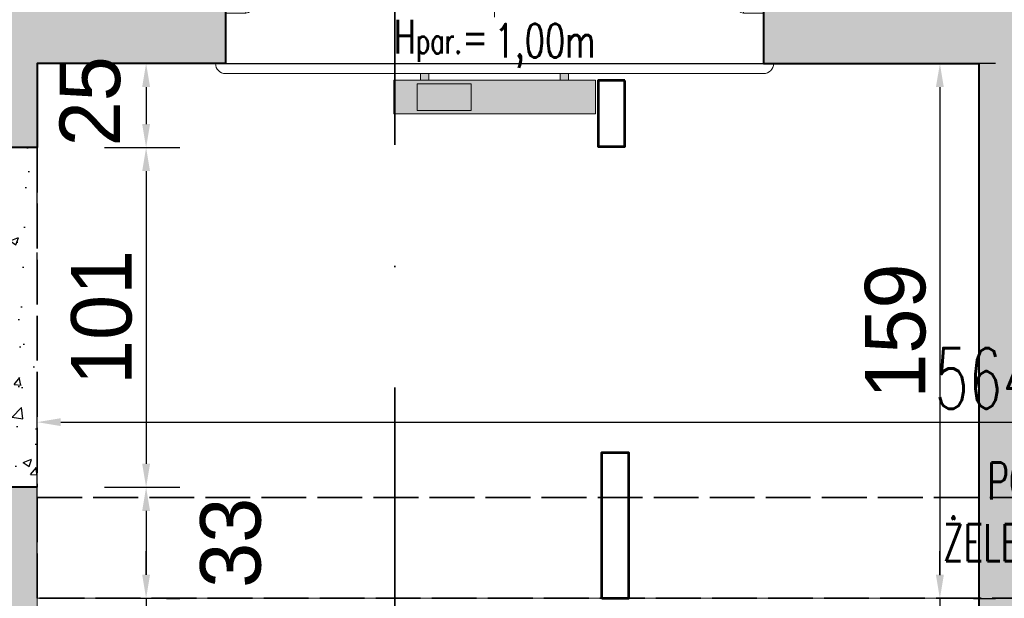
# Model space of a CAD drawing. Header units: millimetres. Extents: x 49320 to 60117, y -4209 to 20568.
# Tile 71 of 252: x 52194 to 52487, y -1814 to -1642. Entities that reach past the tile are written whole.
import ezdxf
from ezdxf.enums import TextEntityAlignment as Align

# ---------------------------------------------------------------- set-up
doc = ezdxf.new("R2010")
doc.units = ezdxf.units.MM
for name, pattern in [('ACAD_ISO02W100', [15, 12, -3]), ('CONTINOUS', [0]), ('DASHED', [19.05, 12.7, -6.35]), ('Kropki i Kreski', [72, 36, -18, 0, -18])]:
    doc.linetypes.add(name, pattern=pattern)
doc.layers.add('_AA powierzchnia', color=3, linetype='Continuous', lineweight=25, plot=False)
doc.layers.add('_HD-POMOC_1', color=251, linetype='Continuous', lineweight=0, plot=False)
for name, color, linetype, lineweight in [('_AA przekroje', 7, 'Continuous', 40), ('_HD-OKNA', 251, 'Continuous', 0), ('_HD-OPISY', 251, 'Continuous', 0), ('_HD-SAN_CO', 251, 'Continuous', 30), ('_HD-SZKŁO_WIDOK', 251, 'Continuous', 18), ('_HD-TWORZYWA_SZTUCZNE_WIDOK', 251, 'Continuous', 18), ('_mt_opisy konstrukcyjne', 7, 'Continuous', 25)]:
    doc.layers.add(name, color=color, linetype=linetype, lineweight=lineweight)
for name, color, linetype, lineweight, true_color in [('_AA rozbiórki', 7, 'DASHED', 25, 0xc73200), ('_AA ściany proj.', 7, 'CONTINOUS', 53, 0x0037db), ('_HD-KRESKOWANIE_PEŁNE', 7, 'Continuous', 0, 0xbfbfbf), ('_HD-PRZEKRÓJ_BUDOWLANA', 7, 'Continuous', 40, 0x616161), ('_mt_naproża i podciągi', 7, 'ACAD_ISO02W100', 35, 0xdf3081)]:
    doc.layers.add(name, color=color, linetype=linetype, lineweight=lineweight, true_color=true_color)
doc.layers.add('_mt_wymiary konstr', color=3, linetype='Continuous')
doc.styles.add('100', font='romans.shx', dxfattribs={"width": 0.65, "height": 18})
doc.styles.add('50', font='romans.shx', dxfattribs={"width": 0.65, "height": 11})
doc.styles.add('_HD_Romans', font='romans.shx', dxfattribs={"width": 0.7, "height": 18})
doc.dimstyles.new('k100', dxfattribs={"dimtxt": 18, "dimasz": 7, "dimexe": 10, "dimexo": 20, "dimgap": 4, "dimtad": 1, "dimdec": 1, "dimrnd": 0.5, "dimzin": 9, "dimdsep": 46, "dimtxsty": 'Standard', "dimcen": 12.534, "dimclrd": 256, "dimclre": 256, "dimclrt": 7, "dimadec": 0, "dimazin": 0, "dimtfac": 1, "dimtdec": 1, "dimtmove": 2, "dimatfit": 3, "dimfxl": 30, "dimfxlon": 1, "dimtolj": 1, "dimtzin": 0, "dimarcsym": 0})

# ---------------------------------------------------------------- blocks, each defined once
blk = doc.blocks.new('*U10')
at = {"layer": '_HD-OPISY'}
for p, q in [((80, -13), (80, 13.24)), ((80, -57), (80, -13))]:
    blk.add_line(p, q, dxfattribs=at)
at = {"layer": '_HD-SZKŁO_WIDOK'}
for p, q in [((154, 10), (6, 10)), ((154, 8.5), (6, 8.5)), ((154, 3.5), (6, 3.5)), ((154, 2), (6, 2))]:
    blk.add_line(p, q, dxfattribs=at)
at = {"layer": '_HD-TWORZYWA_SZTUCZNE_WIDOK'}
for p, q in [((0, 30), (80, 30)), ((80, 30), (160, 30)), ((0, 12), (6, 12)), ((6, 12), (6, 0)), ((160, 12), (154, 12)), ((154, 12), (154, 0)), ((7.5, 8.5), (7.5, 3.5)), ((152.5, 8.5), (152.5, 3.5)), ((0, 0), (6, 0)), ((160, 0), (154, 0)), ((0, -31), (80, -31)), ((160, -31), (80, -31))]:
    blk.add_line(p, q, dxfattribs=at)
for centre, radius, start, end in [((0, 27), 3, 90, 180), ((160, 27), 3, 0, 90), ((6, 10), 2, 0, 90), ((154, 10), 2, 90, 180), ((6, 2), 2, 270, 0), ((154, 2), 2, 180, 270), ((0, -28), 3, 180, 270), ((160, -28), 3, 270, 0)]:
    blk.add_arc(centre, radius, start, end, dxfattribs=at)
at = {"layer": '_HD-OPISY', "insert": (110, 20.24), "char_height": 10, "width": 33.4799, "attachment_point": 4, "rotation": 180, "style": '_HD_Romans'}
blk.add_mtext('\\pxql;H{\\H0.75x;par.}=', dxfattribs=at)
at = {"layer": '_HD-OPISY', "style": '_HD_Romans', "width": 0.7}
blk.add_attdef('PARAPET', text='', height=10, rotation=180, dxfattribs=at).set_placement((80, 20.24), align=Align.MIDDLE_LEFT)
blk.add_attdef('SZEROKOŚĆ', text='', height=10, rotation=270, dxfattribs=at).set_placement((80, -44.5), align=Align.BOTTOM_CENTER)
blk.add_attdef('WYSOKOŚĆ', text='', height=10, rotation=270, dxfattribs=at).set_placement((77.5, -44.5), align=Align.TOP_CENTER)
blk = doc.blocks.new('*D1248')
at = {"layer": '_mt_wymiary konstr', "lineweight": -2, "ltscale": 3}
for p, q in [((52219.58, -1655), (52241.95, -1655)), ((52231.95, -1662), (52231.95, -1673)), ((52219.58, -1680), (52241.95, -1680))]:
    blk.add_line(p, q, dxfattribs=at)
at = {"layer": '_mt_wymiary konstr'}
for points in [[(52233.12, -1662), (52230.78, -1662), (52231.95, -1655)], [(52230.78, -1673), (52233.12, -1673), (52231.95, -1680)]]:
    blk.add_solid(points, dxfattribs=at)
at = {"layer": 'Defpoints', "color": 0}
for p in [(52199.58, -1655), (52199.58, -1680), (52231.95, -1680)]:
    blk.add_point(p, dxfattribs=at)
at = {"layer": '_mt_wymiary konstr', "color": 7, "insert": (52215.34, -1666.23), "char_height": 18, "attachment_point": 5, "rotation": 90}
blk.add_mtext('\\A1;25', dxfattribs=at)
blk = doc.blocks.new('*D1249')
at = {"layer": '_mt_wymiary konstr', "lineweight": -2, "ltscale": 3}
for p, q in [((52219.58, -1680), (52241.95, -1680)), ((52231.95, -1687), (52231.95, -1774)), ((52219.58, -1781), (52241.95, -1781))]:
    blk.add_line(p, q, dxfattribs=at)
at = {"layer": '_mt_wymiary konstr'}
for points in [[(52233.12, -1687), (52230.78, -1687), (52231.95, -1680)], [(52230.78, -1774), (52233.12, -1774), (52231.95, -1781)]]:
    blk.add_solid(points, dxfattribs=at)
at = {"layer": 'Defpoints', "color": 0}
for p in [(52199.58, -1680), (52199.58, -1781), (52231.95, -1781)]:
    blk.add_point(p, dxfattribs=at)
at = {"layer": '_mt_wymiary konstr', "color": 7, "insert": (52218.76, -1730.5), "char_height": 18, "attachment_point": 5, "rotation": 90}
blk.add_mtext('\\A1;101', dxfattribs=at)
blk = doc.blocks.new('*D1250')
at = {"layer": '_mt_wymiary konstr', "lineweight": -2, "ltscale": 3}
for p, q in [((52219.58, -1781), (52241.95, -1781)), ((52231.95, -1788), (52231.95, -1807)), ((52219.56, -1814), (52241.95, -1814))]:
    blk.add_line(p, q, dxfattribs=at)
at = {"layer": '_mt_wymiary konstr'}
for points in [[(52233.12, -1788), (52230.78, -1788), (52231.95, -1781)], [(52230.78, -1807), (52233.12, -1807), (52231.95, -1814)]]:
    blk.add_solid(points, dxfattribs=at)
at = {"layer": 'Defpoints', "color": 0}
for p in [(52199.58, -1781), (52199.56, -1814), (52231.95, -1814)]:
    blk.add_point(p, dxfattribs=at)
at = {"layer": '_mt_wymiary konstr', "color": 7, "insert": (52257.15, -1797.5), "char_height": 18, "attachment_point": 5, "rotation": 90}
blk.add_mtext('\\A1;33', dxfattribs=at)
blk = doc.blocks.new('*D1251')
at = {"layer": '_mt_wymiary konstr', "lineweight": -2, "ltscale": 3}
for p, q in [((52484.59, -1655), (52478.02, -1655)), ((52468.02, -1662), (52468.02, -1807.11)), ((52484.53, -1814.11), (52478.02, -1814.11))]:
    blk.add_line(p, q, dxfattribs=at)
at = {"layer": '_mt_wymiary konstr'}
for points in [[(52469.18, -1662), (52466.85, -1662), (52468.02, -1655)], [(52466.85, -1807.11), (52469.18, -1807.11), (52468.02, -1814.11)]]:
    blk.add_solid(points, dxfattribs=at)
at = {"layer": 'Defpoints', "color": 0}
for p in [(52464.59, -1655), (52464.53, -1814.11), (52468.02, -1814.11)]:
    blk.add_point(p, dxfattribs=at)
at = {"layer": '_mt_wymiary konstr', "color": 7, "insert": (52454.83, -1734.56), "char_height": 18, "attachment_point": 5, "rotation": 90}
blk.add_mtext('\\A1;159', dxfattribs=at)
blk = doc.blocks.new('*D1259')
at = {"layer": '_mt_wymiary konstr', "lineweight": -2, "ltscale": 3}
for p, q in [((52468.02, -1807), (52468.02, -1800)), ((52454.63, -1814), (52458.02, -1814)), ((52468.02, -1814), (52468.02, -1826)), ((52451.58, -1826), (52478.02, -1826)), ((52468.02, -1833), (52468.02, -1840))]:
    blk.add_line(p, q, dxfattribs=at)
at = {"layer": '_mt_wymiary konstr'}
for points in [[(52466.85, -1807), (52469.18, -1807), (52468.02, -1814)], [(52469.18, -1833), (52466.85, -1833), (52468.02, -1826)]]:
    blk.add_solid(points, dxfattribs=at)
at = {"layer": 'Defpoints', "color": 0}
for p in [(52474.63, -1814), (52431.58, -1826), (52468.02, -1826)]:
    blk.add_point(p, dxfattribs=at)
at = {"layer": '_mt_wymiary konstr', "color": 7, "insert": (52451.9, -1837.11), "char_height": 18, "attachment_point": 5, "rotation": 90}
blk.add_mtext('\\A1;12', dxfattribs=at)
blk = doc.blocks.new('*D1261')
at = {"layer": '_mt_wymiary konstr', "lineweight": -2, "ltscale": 3}
for p, q in [((52231.95, -1807.01), (52231.95, -1800.01)), ((52231.95, -1814.01), (52231.95, -1826)), ((52237.98, -1814.01), (52241.95, -1814.01)), ((52241.78, -1826), (52241.95, -1826)), ((52231.95, -1833), (52231.95, -1840))]:
    blk.add_line(p, q, dxfattribs=at)
at = {"layer": '_mt_wymiary konstr'}
for points in [[(52230.78, -1807.01), (52233.12, -1807.01), (52231.95, -1814.01)], [(52233.12, -1833), (52230.78, -1833), (52231.95, -1826)]]:
    blk.add_solid(points, dxfattribs=at)
at = {"layer": 'Defpoints', "color": 0}
for p in [(52217.98, -1814.01), (52221.78, -1826), (52231.95, -1826)]:
    blk.add_point(p, dxfattribs=at)
at = {"layer": '_mt_wymiary konstr', "color": 7, "insert": (52220.55, -1839.1), "char_height": 18, "attachment_point": 5, "rotation": 90}
blk.add_mtext('\\A1;12', dxfattribs=at)
blk = doc.blocks.new('G$C0D909F68')
at = {"layer": '_AA przekroje', "color": 7, "linetype": 'Kropki i Kreski', "lineweight": 35, "ltscale": 2}
blk.add_line((0, -2025.89), (0, 0), dxfattribs=at)
blk = doc.blocks.new('*D1607')
at = {"layer": '_mt_wymiary konstr', "lineweight": -2, "ltscale": 3}
for p, q in [((52199.58, -1764), (52199.58, -1751.63)), ((52763.58, -1764), (52763.58, -1751.63)), ((52206.58, -1761.63), (52756.58, -1761.63))]:
    blk.add_line(p, q, dxfattribs=at)
at = {"layer": '_mt_wymiary konstr'}
for points in [[(52206.58, -1760.46), (52206.58, -1762.8), (52199.58, -1761.63)], [(52756.58, -1762.8), (52756.58, -1760.46), (52763.58, -1761.63)]]:
    blk.add_solid(points, dxfattribs=at)
at = {"layer": 'Defpoints', "color": 0}
for p in [(52763.58, -1761.63), (52199.58, -1784), (52763.58, -1784)]:
    blk.add_point(p, dxfattribs=at)
at = {"layer": '_mt_wymiary konstr', "color": 7, "insert": (52481.58, -1748.63), "char_height": 18, "attachment_point": 5, "style": '100'}
blk.add_mtext('\\A1;564', dxfattribs=at)

msp = doc.modelspace()

# ---------------------------------------------------------------- hatches: boundary and pattern name
at = {"layer": '_AA rozbiórki', "ltscale": 3}
h = msp.add_hatch(dxfattribs=at)
h.set_pattern_fill('AR-CONC', color=256, scale=0.14)
h.paths.add_polyline_path([(52157.58, -1786.07), (52199.58, -1786.07), (52199.58, -1680), (52157.58, -1680)])
at = {"layer": '_HD-KRESKOWANIE_PEŁNE', "ltscale": 3, "transparency": 33554687}
h = msp.add_hatch(color=256, dxfattribs=at)
h.dxf.hatch_style = 1
h.paths.add_polyline_path([(52199.58, -1781), (52199.58, -1866.4), (52199.58, -1878.4), (52199.58, -2062.4), (52199.58, -2074.4), (52199.58, -2109.16), (52199.58, -2271), (52240.58, -2271), (52271.08, -2271), (52271.08, -2307), (52250.08, -2307), (52235.08, -2307), (52207.58, -2307), (52207.58, -2314), (52159.58, -2314), (52159.58, -2307), (52157.58, -2307), (52127.58, -2307), (52127.58, -2301), (52127.58, -2295), (52127.58, -2279), (52127.58, -2263), (52157.58, -2263), (52157.58, -2177), (52157.58, -2165), (52157.58, -2109.16), (52157.58, -2088), (52152.58, -2088), (52137.58, -2088), (52137.58, -2076), (52137.58, -2070), (52137.58, -2055), (52137.58, -2054.5), (52137.58, -2033), (52157.58, -2033), (52157.58, -1990), (52157.58, -1978), (52157.58, -1878), (52157.58, -1849), (52157.58, -1781)])
h.paths.add_polyline_path([(52099.58, -1628), (52099.58, -1640), (52099.58, -1655), (52102.58, -1655), (52127.58, -1655), (52128.58, -1655), (52157.58, -1655), (52157.58, -1680), (52199.58, -1680), (52199.58, -1655), (52252.58, -1655), (52255.58, -1655), (52255.58, -1640), (52255.58, -1628), (52258.58, -1628), (52258.58, -1600), (52255.58, -1600), (52252.58, -1600), (52157.58, -1600), (52127.58, -1600), (52102.58, -1600), (52099.58, -1600), (52096.58, -1600), (52096.58, -1628)])
h = msp.add_hatch(color=256, dxfattribs=at)
h.dxf.hatch_style = 1
h.paths.add_polyline_path([(52479.58, -1655), (52479.58, -2272), (52413.56, -2272), (52409.88, -2272), (52411.08, -2271.5), (52411.08, -2306.5), (52596.58, -2307), (52596.58, -2295), (52596.58, -2272), (52491.58, -2272), (52491.58, -2045), (52491.58, -1655), (52548.58, -1655), (52548.58, -1628), (52548.58, -1612), (52415.58, -1612), (52415.58, -1628), (52415.58, -1640), (52415.58, -1655), (52479.58, -1655)])
at = {"layer": '_HD-KRESKOWANIE_PEŁNE', "transparency": 33554687}
h = msp.add_hatch(color=256, dxfattribs=at)
h.dxf.hatch_style = 1
h.paths.add_polyline_path([(52305.58, -1660), (52305.58, -1670), (52365.58, -1670), (52365.58, -1660)])
h.paths.add_polyline_path([(52313.58, -1660), (52313.58, -1658), (52316.08, -1658), (52316.08, -1660)])
h.paths.add_polyline_path([(52357.58, -1660), (52357.58, -1658), (52355.08, -1658), (52355.08, -1660)])

# ---------------------------------------------------------------- linework, layer by layer
at = {"layer": '_AA powierzchnia', "ltscale": 3}
msp.add_lwpolyline([(51939.58, -1655), (52157.58, -1655), (52157.58, -1680), (52199.58, -1680), (52199.58, -1655), (52479.58, -1655), (52479.58, -1814.1), (52199.58, -1814), (52199.58, -1781), (52157.58, -1781), (52157.58, -1869), (51939.58, -1869), (51939.58, -1655)], dxfattribs=at)
at = {"layer": '_AA rozbiórki'}
msp.add_lwpolyline([(52157.58, -1781), (52199.58, -1781), (52199.58, -1680), (52157.58, -1680)], close=True, dxfattribs=at)
at = {"layer": '_AA ściany proj.', "ltscale": 3}
for points in [[(52374.35, -1660.07), (52366.35, -1660.07), (52366.35, -1679.66), (52374.35, -1679.66)], [(52367.46, -1814.06), (52367.46, -1770.66), (52375.46, -1770.66), (52375.46, -1814.06)]]:
    msp.add_lwpolyline(points, close=True, dxfattribs=at)
at = {"layer": '_HD-POMOC_1', "ltscale": 3}
for points in [[(52479.58, -2035), (52479.58, -1655), (52199.58, -1655), (52199.58, -1680)], [(52199.58, -1781), (52199.58, -2271), (52254.88, -2271)]]:
    msp.add_lwpolyline(points, dxfattribs=at)
at = {"layer": '_HD-PRZEKRÓJ_BUDOWLANA', "ltscale": 1.5}
for p, q in [((52199.58, -1680), (52157.58, -1680)), ((52199.58, -1781), (52157.58, -1781))]:
    msp.add_line(p, q, dxfattribs=at)
for points in [[(52157.58, -1680), (52157.58, -1655), (52099.58, -1655), (52099.58, -1628), (52096.58, -1628), (52096.58, -1600), (52258.58, -1600), (52258.58, -1628), (52255.58, -1628), (52255.58, -1655), (52199.58, -1655), (52199.58, -1680)], [(52586.58, -2272), (52491.58, -2272), (52491.58, -2045), (52491.58, -2045), (52491.58, -2035), (52491.58, -2035), (52491.58, -1655), (52548.58, -1655), (52548.58, -1628), (52551.58, -1628), (52551.58, -1600), (52412.58, -1600), (52412.58, -1628), (52415.58, -1628), (52415.58, -1655), (52479.58, -1655), (52479.58, -2035), (52479.58, -2035), (52479.58, -2272), (52479.58, -2272), (52477.58, -2272), (52477.58, -2272), (52477.58, -2272), (52411.08, -2272)]]:
    msp.add_lwpolyline(points, dxfattribs=at)
at = {"layer": '_HD-SAN_CO', "lineweight": 20}
for points in [[(52305.58, -1660), (52305.58, -1660), (52305.58, -1670), (52365.58, -1670), (52365.58, -1660)], [(52312.58, -1661), (52312.58, -1661), (52312.58, -1669), (52328.58, -1669), (52328.58, -1661)]]:
    msp.add_lwpolyline(points, close=True, dxfattribs=at)
for points in [[(52313.58, -1660), (52313.58, -1658), (52316.08, -1658), (52316.08, -1660), (52313.58, -1660)], [(52357.58, -1660), (52357.58, -1658), (52355.08, -1658), (52355.08, -1660), (52357.58, -1660)]]:
    msp.add_lwpolyline(points, dxfattribs=at)
at = {"layer": '_mt_naproża i podciągi', "ltscale": 1.111111}
for points in [[(52157.57, -1680), (52199.57, -1680), (52199.57, -1781), (52157.57, -1781)], [(52199.58, -1784), (52763.58, -1784), (52763.58, -1814), (52199.58, -1814)]]:
    msp.add_lwpolyline(points, close=True, dxfattribs=at)

# ---------------------------------------------------------------- block references
at = {"layer": '_AA przekroje'}
msp.add_blockref('G$C0D909F68', (52305.96, -1382.53), dxfattribs=at)
at = {"layer": '_HD-OKNA', "rotation": 180}
msp.add_blockref('*U10', (52415.58, -1628), dxfattribs=at).add_auto_attribs({'SZEROKOŚĆ': '160', 'WYSOKOŚĆ': '160', 'PARAPET': '1,00m'})

# ---------------------------------------------------------------- texts
at = {"layer": '_mt_opisy konstrukcyjne', "insert": (52520.61, -1802.95), "char_height": 11, "width": 189.3949, "attachment_point": 8, "style": '50'}
msp.add_mtext('\\pxqc,t11,12;POZ. 3.3 BELKA \\PŻELBETOWA 30x30cm', dxfattribs=at)

# ---------------------------------------------------------------- dimensions: what is measured, and where the dimension line sits
at = {"layer": '_mt_wymiary konstr', "ltscale": 3}
for base, p1, p2, picture, middle in [((52231.95, -1680), (52199.58, -1655), (52199.58, -1680), '*D1248', (52215.34, -1666.23)), ((52231.95, -1826), (52217.98, -1814.01), (52221.78, -1826), '*D1261', (52220.55, -1839.1)), ((52468.02, -1826), (52474.63, -1814), (52431.58, -1826), '*D1259', (52451.9, -1837.11))]:
    dim = msp.add_linear_dim(base=base, p1=p1, p2=p2, angle=90, dimstyle='k100', dxfattribs=at)
    dim.commit()
    dim.dimension.update_dxf_attribs({"geometry": picture, "text_midpoint": middle, "dimtype": 160})
for base, p1, p2, picture, middle in [((52468.02, -1814.11), (52464.59, -1655), (52464.53, -1814.11), '*D1251', (52454.83, -1734.56)), ((52231.95, -1781), (52199.58, -1680), (52199.58, -1781), '*D1249', (52218.76, -1730.5)), ((52231.95, -1814), (52199.58, -1781), (52199.56, -1814), '*D1250', (52257.15, -1797.5))]:
    dim = msp.add_linear_dim(base=base, p1=p1, p2=p2, angle=90, dimstyle='k100', dxfattribs=at)
    dim.commit()
    dim.dimension.update_dxf_attribs({"geometry": picture, "text_midpoint": middle})
dim = msp.add_linear_dim(base=(52763.58, -1761.63), p1=(52199.58, -1784), p2=(52763.58, -1784), dimstyle='k100', override={"dimtxsty": '100'}, dxfattribs=at)
dim.commit()
dim.dimension.update_dxf_attribs({"geometry": '*D1607', "text_midpoint": (52481.58, -1748.63)})

doc.saveas('drawing.dxf')
